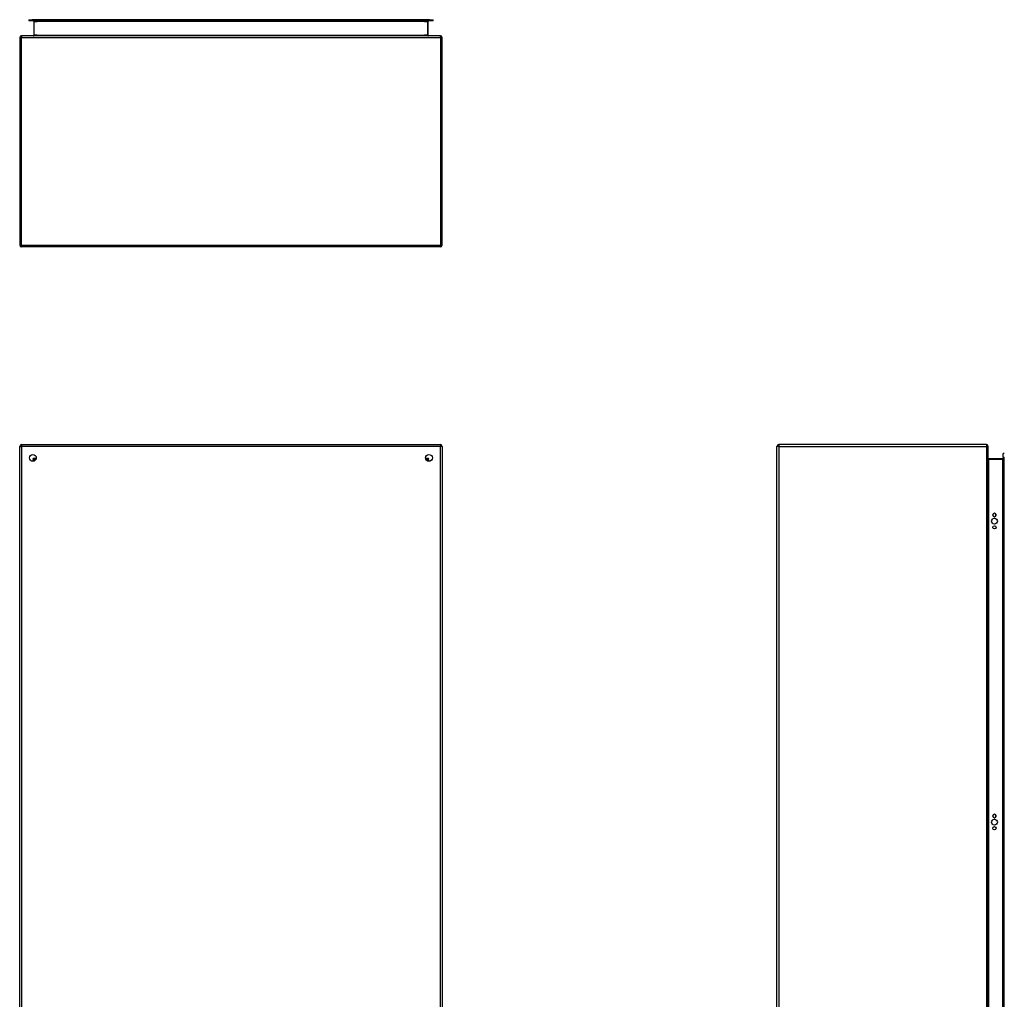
# Model space of a CAD drawing. Header units: inches. Extents: x 22 to 211, y 17 to 128.
# Tile 22 of 91: x 22 to 78, y 72 to 128. Entities that reach past the tile are written whole.
import ezdxf

# ---------------------------------------------------------------- set-up
doc = ezdxf.new("R2010")
doc.units = ezdxf.units.IN
doc.header["$MEASUREMENT"] = 0
doc.layers.add('Visible Edges(ANSI)', color=7, linetype='Continuous', lineweight=25)
doc.layers.add('Visible Tangent Edges(ANSI)', color=7, linetype='Continuous', lineweight=25)

msp = doc.modelspace()

# ---------------------------------------------------------------- linework, layer by layer
at = {"layer": 'Visible Edges(ANSI)'}
for p, q in [((22.986, 127.927), (23.182, 127.927)), ((22.986, 127.927), (22.986, 127.859)), ((23.182, 127.859), (22.986, 127.859)), ((45.765, 127.927), (23.182, 127.927)), ((45.765, 127.859), (23.182, 127.859)), ((23.272, 127.828), (23.272, 127.042)), ((45.676, 127.042), (45.676, 127.828)), ((45.765, 127.927), (45.962, 127.927)), ((45.962, 127.859), (45.765, 127.859)), ((45.962, 127.859), (45.962, 127.927)), ((46.375, 127.011), (22.573, 127.011)), ((22.474, 126.912), (22.474, 115.11)), ((46.474, 115.11), (46.474, 126.912)), ((46.375, 115.011), (22.573, 115.011)), ((22.474, 43.879), (22.474, 103.681)), ((22.573, 103.78), (46.375, 103.78)), ((46.474, 103.681), (46.474, 43.879)), ((65.498, 43.879), (65.498, 103.681)), ((77.399, 103.78), (65.597, 103.78)), ((77.498, 43.879), (77.498, 103.681)), ((78.315, 102.981), (77.529, 102.981)), ((78.346, 103.071), (78.346, 103.268)), ((78.414, 103.268), (78.346, 103.268)), ((78.346, 103.071), (78.346, 44.488)), ((78.414, 44.488), (78.414, 103.071)), ((23.34, 102.882), (23.34, 102.873)), ((23.38, 102.913), (23.371, 102.913)), ((45.577, 102.913), (45.567, 102.913)), ((45.608, 102.882), (45.608, 102.873)), ((77.76, 99.775), (77.76, 99.788)), ((77.947, 99.788), (77.947, 99.775)), ((77.76, 82.674), (77.76, 82.687)), ((77.947, 82.687), (77.947, 82.674))]:
    msp.add_line(p, q, dxfattribs=at)
at = {"layer": 'Visible Edges(ANSI)', "flags": 128}
for points in [[(23.272, 127.042), (23.272, 127.04), (23.271, 127.037), (23.271, 127.035), (23.27, 127.033), (23.27, 127.03), (23.269, 127.028), (23.268, 127.026), (23.266, 127.024), (23.265, 127.023), (23.264, 127.021), (23.262, 127.02), (23.261, 127.018), (23.259, 127.017), (23.258, 127.016), (23.256, 127.015), (23.255, 127.014), (23.253, 127.014), (23.251, 127.013), (23.25, 127.012), (23.248, 127.012), (23.246, 127.012), (23.244, 127.011), (23.243, 127.011), (23.241, 127.011)], [(45.707, 127.011), (45.705, 127.011), (45.703, 127.011), (45.701, 127.012), (45.7, 127.012), (45.698, 127.012), (45.696, 127.013), (45.695, 127.014), (45.693, 127.014), (45.691, 127.015), (45.69, 127.016), (45.688, 127.017), (45.687, 127.018), (45.685, 127.02), (45.684, 127.021), (45.682, 127.023), (45.681, 127.024), (45.68, 127.026), (45.679, 127.028), (45.678, 127.03), (45.677, 127.033), (45.676, 127.035), (45.676, 127.037), (45.676, 127.04), (45.676, 127.042)], [(77.529, 102.981), (77.526, 102.982), (77.524, 102.982), (77.522, 102.982), (77.519, 102.983), (77.517, 102.984), (77.515, 102.985), (77.513, 102.986), (77.511, 102.987), (77.51, 102.988), (77.508, 102.99), (77.507, 102.991), (77.505, 102.992), (77.504, 102.994), (77.503, 102.996), (77.502, 102.997), (77.501, 102.999), (77.5, 103), (77.5, 103.002), (77.499, 103.004), (77.499, 103.006), (77.498, 103.007), (77.498, 103.009), (77.498, 103.011), (77.498, 103.012)]]:
    msp.add_lwpolyline(points, dxfattribs=at)
at = {"layer": 'Visible Edges(ANSI)'}
for centre, radius in [((23.224, 103.03), 0.195), ((45.724, 103.03), 0.195), ((77.854, 99.431), 0.165), ((77.854, 99.081), 0.0935), ((77.854, 82.33), 0.165), ((77.854, 81.98), 0.0935)]:
    msp.add_circle(centre, radius, dxfattribs=at)
for centre, radius, start, end in [((23.241, 127.828), 0.031, 0, 90), ((45.707, 127.828), 0.031, 90, 180), ((22.573, 126.912), 0.099, 90, 180), ((46.375, 126.912), 0.099, 0, 90), ((22.573, 115.11), 0.099, 180, 270), ((46.375, 115.11), 0.099, 270, 0), ((22.573, 103.681), 0.099, 90, 180), ((46.375, 103.681), 0.099, 0, 90), ((65.597, 103.681), 0.099, 90, 180), ((77.399, 103.681), 0.099, 0, 90), ((78.315, 103.012), 0.031, 270, 0), ((23.371, 102.882), 0.031, 90, 180), ((45.577, 102.882), 0.031, 0, 90), ((77.854, 99.788), 0.0935, 0, 180), ((77.854, 99.775), 0.0935, 180, 0), ((77.854, 82.687), 0.0935, 0, 180), ((77.854, 82.674), 0.0935, 180, 0)]:
    msp.add_arc(centre, radius, start, end, dxfattribs=at)
at = {"layer": 'Visible Tangent Edges(ANSI)'}
for p, q in [((23.182, 127.859), (23.182, 127.927)), ((23.303, 127.828), (23.272, 127.828)), ((23.303, 127.859), (23.303, 127.828)), ((23.303, 127.042), (23.303, 127.828)), ((23.303, 127.828), (23.472, 127.828)), ((45.476, 127.828), (23.472, 127.828)), ((45.476, 127.828), (45.645, 127.828)), ((45.645, 127.828), (45.645, 127.859)), ((45.645, 127.828), (45.645, 127.042)), ((45.676, 127.828), (45.645, 127.828)), ((45.765, 127.927), (45.765, 127.859)), ((22.573, 127.011), (22.573, 126.912)), ((23.303, 127.042), (23.272, 127.042)), ((23.472, 127.042), (23.303, 127.042)), ((23.472, 127.042), (45.476, 127.042)), ((45.645, 127.042), (45.476, 127.042)), ((45.645, 127.042), (45.676, 127.042)), ((46.375, 126.912), (46.375, 127.011)), ((22.474, 126.912), (22.573, 126.912)), ((22.573, 126.912), (46.375, 126.912)), ((22.573, 115.11), (22.573, 126.912)), ((46.375, 126.912), (46.474, 126.912)), ((46.375, 126.912), (46.375, 115.11)), ((22.474, 115.11), (22.573, 115.11)), ((22.573, 115.11), (22.573, 115.011)), ((22.573, 115.11), (46.375, 115.11)), ((46.375, 115.11), (46.375, 115.011)), ((46.375, 115.11), (46.474, 115.11)), ((22.474, 103.681), (22.573, 103.681)), ((22.573, 103.78), (22.573, 103.681)), ((22.573, 103.681), (22.573, 43.879)), ((46.375, 103.681), (22.573, 103.681)), ((46.375, 103.78), (46.375, 103.681)), ((46.375, 43.879), (46.375, 103.681)), ((46.474, 103.681), (46.375, 103.681)), ((65.597, 103.681), (65.498, 103.681)), ((65.597, 103.78), (65.597, 103.681)), ((65.597, 103.681), (77.399, 103.681)), ((65.597, 103.681), (65.597, 43.879)), ((77.399, 103.78), (77.399, 103.681)), ((77.399, 103.681), (77.399, 43.879)), ((77.498, 103.681), (77.399, 103.681)), ((23.241, 103.012), (23.371, 102.913)), ((23.34, 102.882), (23.241, 103.012)), ((23.241, 103.012), (23.418, 103.012)), ((23.241, 103.012), (23.241, 102.913)), ((45.53, 103.012), (45.707, 103.012)), ((45.577, 102.913), (45.707, 103.012)), ((45.707, 103.012), (45.608, 102.882)), ((45.707, 102.913), (45.707, 103.012)), ((77.529, 102.981), (77.529, 102.95)), ((77.529, 102.95), (78.315, 102.95)), ((77.529, 44.609), (77.529, 102.95)), ((78.315, 102.95), (78.315, 102.981)), ((78.346, 102.95), (78.315, 102.95)), ((78.315, 102.95), (78.315, 44.609)), ((78.346, 103.071), (78.414, 103.071)), ((23.241, 102.835), (23.241, 102.913)), ((45.707, 102.913), (45.707, 102.835))]:
    msp.add_line(p, q, dxfattribs=at)
at = {"layer": 'Visible Tangent Edges(ANSI)', "flags": 128}
for points in [[(23.241, 127.011), (23.244, 127.011), (23.248, 127.011), (23.251, 127.012), (23.255, 127.012), (23.258, 127.012), (23.262, 127.013), (23.265, 127.014), (23.268, 127.014), (23.272, 127.015), (23.275, 127.016), (23.278, 127.017), (23.281, 127.018), (23.284, 127.02), (23.287, 127.021), (23.289, 127.023), (23.292, 127.024), (23.294, 127.026), (23.296, 127.028), (23.298, 127.03), (23.3, 127.033), (23.301, 127.035), (23.302, 127.037), (23.303, 127.04), (23.303, 127.042)], [(45.645, 127.042), (45.645, 127.04), (45.645, 127.037), (45.646, 127.035), (45.648, 127.033), (45.649, 127.03), (45.651, 127.028), (45.653, 127.026), (45.656, 127.024), (45.658, 127.023), (45.661, 127.021), (45.664, 127.02), (45.667, 127.018), (45.67, 127.017), (45.673, 127.016), (45.676, 127.015), (45.679, 127.014), (45.683, 127.014), (45.686, 127.013), (45.689, 127.012), (45.693, 127.012), (45.696, 127.012), (45.7, 127.011), (45.703, 127.011), (45.707, 127.011)], [(77.498, 103.012), (77.498, 103.009), (77.498, 103.006), (77.498, 103.002), (77.499, 102.999), (77.499, 102.995), (77.5, 102.992), (77.5, 102.988), (77.501, 102.985), (77.502, 102.982), (77.503, 102.979), (77.504, 102.976), (77.505, 102.972), (77.507, 102.97), (77.508, 102.967), (77.51, 102.964), (77.511, 102.961), (77.513, 102.959), (77.515, 102.957), (77.517, 102.955), (77.519, 102.954), (77.522, 102.952), (77.524, 102.951), (77.526, 102.951), (77.529, 102.95)]]:
    msp.add_lwpolyline(points, dxfattribs=at)

doc.saveas('drawing.dxf')
